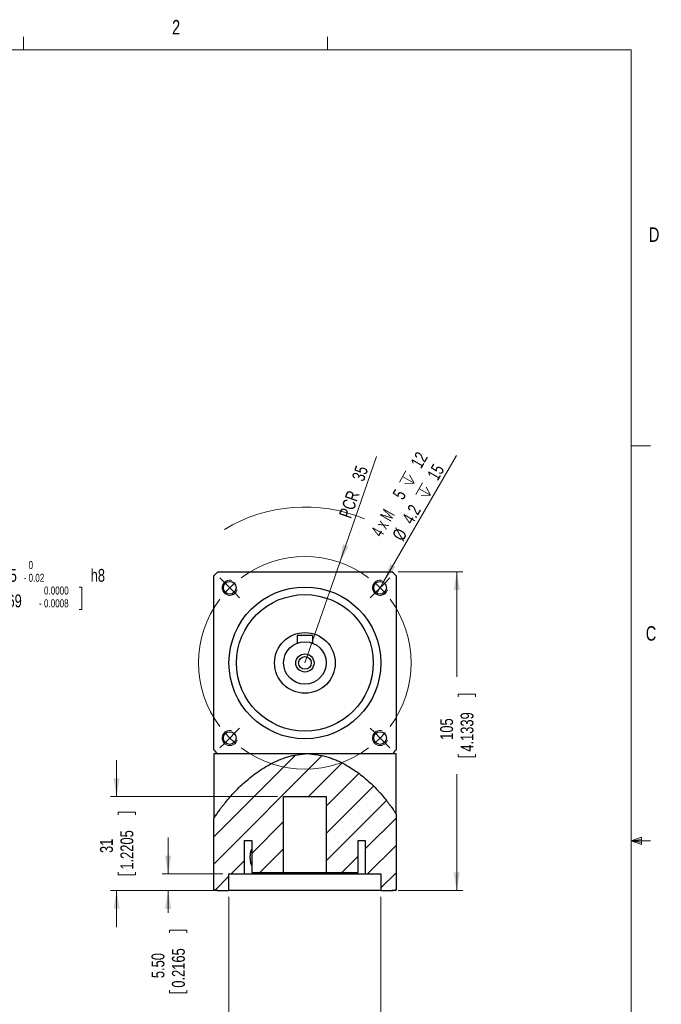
# Model space of a CAD drawing. Header units: millimetres. Extents: x 11 to 421, y 5 to 275.
# Tile 6 of 6: x 315 to 421, y 113 to 275. Entities that reach past the tile are written whole.
import ezdxf

# ---------------------------------------------------------------- set-up
doc = ezdxf.new("R2010")
doc.units = ezdxf.units.MM
doc.linetypes.add('HIDDEN', pattern=[1.905, 1.27, -0.635])
doc.styles.add('SLDTEXTSTYLE0', font='TXT', dxfattribs={"width": 0.75})
doc.styles.add('SLDTEXTSTYLE4', font='TXT', dxfattribs={"width": 0.65})
doc.dimstyles.new('SLDDIMSTYLE0', dxfattribs={"dimtxt": 2.116667, "dimasz": 3, "dimexe": 0, "dimexo": 0.0625, "dimgap": 0.529167, "dimtad": 0, "dimlfac": 2, "dimrnd": 1e-09, "dimzin": 12, "dimdsep": 46, "dimtxsty": 'SLDTEXTSTYLE0', "dimsah": 1, "dimcen": 0.09, "dimadec": 0, "dimazin": 0, "dimtfac": 1, "dimtofl": 0, "dimtmove": 0, "dimatfit": 3, "dimfxl": 1, "dimtolj": 1, "dimtzin": 12, "dimarcsym": 0})
doc.dimstyles.new('SLDDIMSTYLE1', dxfattribs={"dimtxt": 2.116667, "dimasz": 3, "dimexe": 0, "dimexo": 0.0625, "dimgap": 0.529167, "dimtad": 0, "dimlfac": 2, "dimrnd": 1e-09, "dimzin": 12, "dimdsep": 46, "dimtxsty": 'SLDTEXTSTYLE0', "dimsah": 1, "dimcen": 0.09, "dimadec": 0, "dimazin": 0, "dimtfac": 1, "dimtofl": 0, "dimtmove": 0, "dimatfit": 3, "dimfxl": 1, "dimtolj": 1, "dimtzin": 12, "dimarcsym": 0})
doc.dimstyles.new('SLDDIMSTYLE11', dxfattribs={"dimtxt": 2.116667, "dimasz": 3, "dimexe": 0, "dimexo": 0.0625, "dimgap": 0.529167, "dimtad": 0, "dimlfac": 2, "dimrnd": 1e-09, "dimzin": 12, "dimdsep": 46, "dimtxsty": 'SLDTEXTSTYLE0', "dimsah": 1, "dimcen": 0.09, "dimadec": 0, "dimazin": 0, "dimtol": 1, "dimtp": 0.03, "dimtm": 0.01, "dimtfac": 1, "dimtofl": 0, "dimtmove": 0, "dimatfit": 3, "dimfxl": 1, "dimtolj": 1, "dimarcsym": 0})
doc.dimstyles.new('SLDDIMSTYLE12', dxfattribs={"dimtxt": 2.116667, "dimasz": 3, "dimexe": 0, "dimexo": 0.0625, "dimgap": 0.529167, "dimtad": 0, "dimlfac": 2, "dimrnd": 1e-09, "dimzin": 12, "dimdsep": 46, "dimtxsty": 'SLDTEXTSTYLE0', "dimsah": 1, "dimcen": 0.09, "dimadec": 0, "dimazin": 0, "dimtol": 1, "dimtm": 0.02, "dimtfac": 1, "dimtofl": 0, "dimtmove": 0, "dimatfit": 3, "dimfxl": 1, "dimtolj": 1, "dimtzin": 0, "dimarcsym": 0})
doc.dimstyles.new('SLDDIMSTYLE2', dxfattribs={"dimtxt": 2.116667, "dimasz": 3, "dimexe": 0, "dimexo": 0.0625, "dimgap": 0.529167, "dimtad": 2, "dimlfac": 2, "dimrnd": 1e-09, "dimzin": 12, "dimdsep": 46, "dimtxsty": 'SLDTEXTSTYLE0', "dimsah": 1, "dimcen": 0.09, "dimadec": 0, "dimazin": 0, "dimtfac": 1, "dimtmove": 0, "dimatfit": 3, "dimfxl": 1, "dimtolj": 1, "dimtzin": 12, "dimarcsym": 0})
doc.dimstyles.new('SLDDIMSTYLE3', dxfattribs={"dimtxt": 2.116667, "dimasz": 3, "dimexe": 0, "dimexo": 0.0625, "dimgap": 0.529167, "dimtad": 2, "dimlfac": 2, "dimrnd": 1e-09, "dimzin": 12, "dimdsep": 46, "dimtxsty": 'SLDTEXTSTYLE0', "dimsah": 1, "dimcen": 0.09, "dimadec": 0, "dimazin": 0, "dimtfac": 1, "dimtofl": 0, "dimtmove": 0, "dimatfit": 3, "dimfxl": 1, "dimtolj": 1, "dimtzin": 12, "dimarcsym": 0})
doc.dimstyles.new('SLDDIMSTYLE4', dxfattribs={"dimtxt": 2.116667, "dimasz": 3, "dimexe": 0, "dimexo": 0.0625, "dimgap": 0.529167, "dimtad": 0, "dimlfac": 2, "dimrnd": 1e-09, "dimzin": 4, "dimdsep": 46, "dimtxsty": 'SLDTEXTSTYLE0', "dimsah": 1, "dimcen": 0.09, "dimadec": 0, "dimazin": 0, "dimtfac": 1, "dimtofl": 0, "dimtmove": 0, "dimatfit": 3, "dimfxl": 1, "dimtolj": 1, "dimtzin": 12, "dimarcsym": 0})

# ---------------------------------------------------------------- blocks, each defined once
blk = doc.blocks.new('*D43')
at = {"color": 7, "linetype": 'Continuous', "lineweight": 0}
for p, q in [((377.59, 184.34), (388.25, 184.34)), ((387.25, 184.34), (387.25, 167.05)), ((387.5, 164.18), (390.36, 164.18)), ((387.5, 164.18), (387.5, 163.75)), ((390.36, 164.18), (390.36, 163.75)), ((387.5, 153.86), (387.5, 154.29)), ((390.36, 153.86), (390.36, 154.29)), ((387.5, 153.86), (390.36, 153.86)), ((387.25, 131.84), (387.25, 150.99)), ((377.59, 131.84), (388.25, 131.84))]:
    blk.add_line(p, q, dxfattribs=at)
for points in [[(387.25, 184.34), (386.75, 181.34), (387.75, 181.34)], [(387.25, 131.84), (387.75, 134.84), (386.75, 134.84)]]:
    blk.add_solid(points, dxfattribs=at)
at = {"color": 7, "linetype": 'Continuous', "lineweight": 0, "char_height": 2.117, "attachment_point": 1, "rotation": 90, "style": 'SLDTEXTSTYLE0'}
for s, insert in [('4.1339', (387.88, 154.72)), ('105', (384.52, 156.67))]:
    blk.add_mtext(s, dxfattribs=dict(at, insert=insert))
blk = doc.blocks.new('*D44')
at = {"color": 7, "linetype": 'Continuous', "lineweight": 0}
for q in [(374.05, 203.34), (362.25, 169.34)]:
    blk.add_line((367.99, 185.87), q, dxfattribs=at)
blk.add_arc((362.25, 169.34), 25.68, 67.5948, 121.0804, dxfattribs=at)
blk.add_solid([(367.99, 185.87), (369.44, 188.54), (368.5, 188.87)], dxfattribs=at)
at = {"color": 7, "linetype": 'Continuous', "lineweight": 0, "char_height": 2.117, "attachment_point": 1, "rotation": 70.8653, "style": 'SLDTEXTSTYLE0'}
for s, insert in [('35', (369.93, 199.79)), ('PCR ', (367.81, 193.69))]:
    blk.add_mtext(s, dxfattribs=dict(at, insert=insert))
blk = doc.blocks.new('*D45')
at = {"color": 7, "linetype": 'Continuous', "lineweight": 0}
for p, q in [((331.25, 147.34), (331.25, 153.34)), ((357.75, 147.34), (330.25, 147.34)), ((331.5, 144.75), (334.36, 144.75)), ((331.5, 144.75), (331.5, 144.32)), ((334.36, 144.75), (334.36, 144.32)), ((331.5, 134.44), (331.5, 134.86)), ((334.36, 134.44), (334.36, 134.86)), ((331.5, 134.44), (334.36, 134.44)), ((346.25, 131.84), (330.25, 131.84)), ((331.25, 131.84), (331.25, 125.84))]:
    blk.add_line(p, q, dxfattribs=at)
for points in [[(331.25, 147.34), (331.75, 150.34), (330.75, 150.34)], [(331.25, 131.84), (330.75, 128.84), (331.75, 128.84)]]:
    blk.add_solid(points, dxfattribs=at)
at = {"color": 7, "linetype": 'Continuous', "lineweight": 0, "char_height": 2.117, "attachment_point": 1, "rotation": 90, "style": 'SLDTEXTSTYLE0'}
for s, insert in [('1.2205', (331.88, 135.29)), ('31', (328.52, 138.03))]:
    blk.add_mtext(s, dxfattribs=dict(at, insert=insert))
blk = doc.blocks.new('*D46')
at = {"color": 7, "linetype": 'Continuous', "lineweight": 0}
for p, q in [((339.73, 134.59), (339.73, 140.59)), ((348.75, 134.59), (338.73, 134.59)), ((349.93, 131.84), (338.73, 131.84)), ((339.73, 131.84), (339.73, 128.18)), ((339.98, 125.31), (342.84, 125.31)), ((339.98, 125.31), (339.98, 124.88)), ((342.84, 125.31), (342.84, 124.88)), ((339.98, 114.99), (339.98, 115.42)), ((342.84, 114.99), (342.84, 115.42)), ((339.98, 114.99), (342.84, 114.99))]:
    blk.add_line(p, q, dxfattribs=at)
for points in [[(339.73, 134.59), (340.23, 137.59), (339.23, 137.59)], [(339.73, 131.84), (339.23, 128.84), (340.23, 128.84)]]:
    blk.add_solid(points, dxfattribs=at)
at = {"color": 7, "linetype": 'Continuous', "lineweight": 0, "char_height": 2.117, "attachment_point": 1, "rotation": 90, "style": 'SLDTEXTSTYLE0'}
for s, insert in [('0.2165', (340.36, 115.85)), ('5.50', (337, 117.42))]:
    blk.add_mtext(s, dxfattribs=dict(at, insert=insert))
blk = doc.blocks.new('*D47')
at = {"color": 7, "linetype": 'Continuous', "lineweight": 0}
for p, q in [((349.75, 130.84), (349.75, 105.74)), ((374.75, 130.84), (374.75, 105.74)), ((349.75, 106.74), (374.75, 106.74)), ((374.75, 106.74), (379.36, 106.74)), ((382.4, 106.49), (382.4, 102.79)), ((382.4, 106.49), (382.83, 106.49)), ((399.64, 106.49), (399.21, 106.49)), ((399.64, 106.49), (399.64, 102.79)), ((382.4, 102.79), (382.83, 102.79)), ((399.64, 102.79), (399.21, 102.79))]:
    blk.add_line(p, q, dxfattribs=at)
for points in [[(349.75, 106.74), (352.75, 106.24), (352.75, 107.24)], [(374.75, 106.74), (371.75, 107.24), (371.75, 106.24)]]:
    blk.add_solid(points, dxfattribs=at)
at = {"color": 7, "linetype": 'Continuous', "lineweight": 0, "attachment_point": 1, "style": 'SLDTEXTSTYLE0'}
for s, insert, char_height in [('+', (392.09, 110.77), 1.32), ('0.03', (393.16, 110.77), 1.323), ('%%c', (385.46, 109.47), 2.117), ('50', (388.48, 109.47), 2.117), ('0.01', (393.16, 108.67), 1.323), (' G6', (400.5, 109.47), 2.117), ('-', (392.34, 108.67), 1.32), ('+', (392.34, 106.57), 1.32), ('0.0012', (393.41, 106.57), 1.323), ('1.9685', (383.26, 105.27), 2.117), ('0.0004', (393.41, 104.47), 1.323), ('-', (392.58, 104.47), 1.32)]:
    blk.add_mtext(s, dxfattribs=dict(at, insert=insert, char_height=char_height))
blk = doc.blocks.new('SW_SYMBOL_HOLE_DEPTH')
at = {"color": 0, "linetype": 'Continuous', "lineweight": 0}
for p, q in [((0, 875), (800, 875)), ((400, 875), (400, 75)), ((100, 555), (400, 75)), ((700, 555), (400, 75))]:
    blk.add_line(p, q, dxfattribs=at)
blk = doc.blocks.new('*D48')
at = {"color": 7, "linetype": 'Continuous', "lineweight": 0}
for q in [(387.21, 203.51), (374, 180.63)]:
    blk.add_line((375.25, 182.8), q, dxfattribs=at)
blk.add_solid([(375.25, 182.8), (377.18, 185.14), (376.32, 185.64)], dxfattribs=at)
at = {"color": 7, "linetype": 'Continuous', "lineweight": 0, "xscale": 0.0027037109, "yscale": 0.0027037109, "zscale": 0.0027037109, "rotation": 60}
for p in [(379.85, 197.92), (382.57, 195.92)]:
    blk.add_blockref('SW_SYMBOL_HOLE_DEPTH', p, dxfattribs=at)
at = {"color": 7, "linetype": 'Continuous', "lineweight": 0, "attachment_point": 1, "rotation": 60}
for s, insert, char_height, style in [(' 12', (379.25, 201.76), 2.117, 'SLDTEXTSTYLE0'), (' 15', (381.98, 199.76), 2.117, 'SLDTEXTSTYLE0'), ('5', (376.57, 197.11), 2.12, 'SLDTEXTSTYLE0'), ('4 x M', (373.03, 190.98), 2.117, 'SLDTEXTSTYLE4'), ('4.2 ', (378.12, 193.07), 2.117, 'SLDTEXTSTYLE0'), ('%%c', (376.52, 190.31), 2.117, 'SLDTEXTSTYLE0')]:
    blk.add_mtext(s, dxfattribs=dict(at, insert=insert, char_height=char_height, style=style))
blk = doc.blocks.new('SW_CENTERMARKSYMBOL_11')
at = {"color": 0, "linetype": 'Continuous', "lineweight": 0}
for p, q in [((-25.63, 0.88), (-26.38, 1.63)), ((0.88, 0.88), (1.63, 1.63)), ((-24.75, 0), (-25.63, 0.88)), ((-24.75, 0), (-23.86, -0.88)), ((0, 0), (-0.88, -0.88)), ((0, 0), (0.88, 0.88)), ((-23.86, -0.88), (-23.12, -1.63)), ((-0.88, -0.88), (-1.63, -1.63)), ((-24.75, -24.75), (-23.86, -23.86)), ((-23.86, -23.86), (-23.12, -23.12)), ((-0.88, -23.86), (-1.63, -23.12)), ((0, -24.75), (-0.88, -23.86)), ((-25.63, -25.63), (-26.38, -26.38)), ((-24.75, -24.75), (-25.63, -25.63)), ((0, -24.75), (0.88, -25.63)), ((0.88, -25.63), (1.63, -26.38))]:
    blk.add_line(p, q, dxfattribs=at)
for start, end in [(53.1851, 126.8149), (130.9074, 135), (45, 49.0926), (135, 139.0926), (40.9074, 45), (143.1851, 216.8149), (323.1851, 36.8149), (220.9074, 225), (315, 319.0926), (225, 229.0926), (310.9074, 315), (233.1851, 306.8149)]:
    blk.add_arc((-12.37, -12.37), 17.5, start, end, dxfattribs=at)
blk = doc.blocks.new('*D58')
at = {"color": 7, "linetype": 'Continuous', "lineweight": 0}
for p, q in [((298.19, 182.09), (292.19, 182.09)), ((298.19, 174.84), (298.19, 183.09)), ((300.69, 174.84), (300.69, 183.09)), ((300.69, 182.09), (305.42, 182.09)), ((308.29, 181.84), (308.29, 178.14)), ((308.29, 181.84), (308.72, 181.84)), ((325.53, 181.84), (325.1, 181.84)), ((325.53, 181.84), (325.53, 178.14)), ((308.29, 178.14), (308.72, 178.14)), ((325.53, 178.14), (325.1, 178.14))]:
    blk.add_line(p, q, dxfattribs=at)
for points in [[(298.19, 182.09), (295.19, 182.59), (295.19, 181.59)], [(300.69, 182.09), (303.69, 181.59), (303.69, 182.59)]]:
    blk.add_solid(points, dxfattribs=at)
at = {"color": 7, "linetype": 'Continuous', "lineweight": 0, "attachment_point": 1, "style": 'SLDTEXTSTYLE0'}
for s, insert, char_height in [('0', (316.76, 186.12), 1.32), (' h8', (326.39, 184.82), 2.117), ('5', (313.65, 184.82), 2.12), ('-', (315.93, 184.02), 1.32), ('0.02', (316.76, 184.02), 1.323), ('0.0000', (319.3, 181.92), 1.323), ('0.1969', (309.15, 180.62), 2.117), ('-', (318.48, 179.82), 1.32), ('0.0008', (319.3, 179.82), 1.323)]:
    blk.add_mtext(s, dxfattribs=dict(at, insert=insert, char_height=char_height))

msp = doc.modelspace()

# ---------------------------------------------------------------- hatches: boundary and pattern name
at = {"linetype": 'Continuous', "lineweight": 0}
h = msp.add_hatch(dxfattribs=at)
h.set_pattern_fill('ANSI31', style=0)
edge = h.paths.add_edge_path(flags=0)
edge.add_spline(control_points=[(347.2513, 131.9867), (347.465, 131.9296), (347.6866, 131.8807), (347.9138, 131.8387)], knot_values=[0.59599805, 0.59599805, 0.59599805, 0.59599805, 0.60400861, 0.60400861, 0.60400861, 0.60400861], weights=[1, 1, 1, 1], degree=3, periodic=0)
edge.add_line((347.9138, 131.8387), (349.7513, 131.8387))
edge.add_line((349.7513, 131.8387), (349.7513, 134.5887))
edge.add_line((349.7513, 134.5887), (352.2513, 134.5887))
edge.add_line((352.2513, 134.5887), (352.2513, 140.0887))
edge.add_line((352.2513, 140.0887), (353.5013, 140.0887))
edge.add_line((353.5013, 140.0887), (353.5013, 134.8387))
edge.add_line((353.5013, 134.8387), (358.7513, 134.8387))
edge.add_line((358.7513, 134.8387), (358.7513, 147.3387))
edge.add_line((358.7513, 147.3387), (365.7513, 147.3387))
edge.add_line((365.7513, 147.3387), (365.7513, 134.8387))
edge.add_line((365.7513, 134.8387), (371.0013, 134.8387))
edge.add_line((371.0013, 134.8387), (371.0013, 140.0887))
edge.add_line((371.0013, 140.0887), (372.2513, 140.0887))
edge.add_line((372.2513, 140.0887), (372.2513, 134.5887))
edge.add_line((372.2513, 134.5887), (374.7513, 134.5887))
edge.add_line((374.7513, 134.5887), (374.7513, 131.8387))
edge.add_line((374.7513, 131.8387), (376.5887, 131.8387))
edge.add_spline(control_points=[(376.5887, 131.8387), (376.8225, 131.8968), (377.0433, 131.9661), (377.2513, 132.0461)], knot_values=[0, 0, 0, 0, 0.0074943, 0.0074943, 0.0074943, 0.0074943], weights=[1, 1, 1, 1], degree=3, periodic=0)
edge.add_line((377.2513, 132.0461), (377.2513, 140.8387))
edge.add_line((377.2513, 140.8387), (377.2513, 144.4515))
edge.add_spline(control_points=[(377.2513, 144.4515), (374.093, 149.4883), (368.6279, 154.1338), (363.0178, 154.3387)], knot_values=[0.15398242, 0.15398242, 0.15398242, 0.15398242, 0.29556207, 0.29556207, 0.29556207, 0.29556207], weights=[1, 1, 1, 1], degree=3, periodic=0)
edge.add_line((363.0178, 154.3387), (362.2513, 154.3387))
edge.add_spline(control_points=[(362.2513, 154.3387), (356.4576, 154.1245), (350.6143, 148.9932), (347.2513, 143.6969)], knot_values=[0.3020043, 0.3020043, 0.3020043, 0.3020043, 0.44798935, 0.44798935, 0.44798935, 0.44798935], weights=[1, 1, 1, 1], degree=3, periodic=0)
edge.add_line((347.2513, 143.6969), (347.2513, 140.8387))
edge.add_line((347.2513, 140.8387), (347.2513, 131.9867))
h = msp.add_hatch(dxfattribs=at)
h.set_pattern_fill('ANSI31', style=0)
edge = h.paths.add_edge_path(flags=0)
edge.add_spline(control_points=[(347.2513, 131.9867), (347.465, 131.9296), (347.6866, 131.8807), (347.9138, 131.8387)], knot_values=[0.59599805, 0.59599805, 0.59599805, 0.59599805, 0.60400861, 0.60400861, 0.60400861, 0.60400861], weights=[1, 1, 1, 1], degree=3, periodic=0)
edge.add_line((347.9138, 131.8387), (349.7513, 131.8387))
edge.add_line((349.7513, 131.8387), (349.7513, 134.5887))
edge.add_line((349.7513, 134.5887), (352.2513, 134.5887))
edge.add_line((352.2513, 134.5887), (352.2513, 140.0887))
edge.add_line((352.2513, 140.0887), (353.5013, 140.0887))
edge.add_line((353.5013, 140.0887), (353.5013, 134.8387))
edge.add_line((353.5013, 134.8387), (358.7513, 134.8387))
edge.add_line((358.7513, 134.8387), (358.7513, 147.3387))
edge.add_line((358.7513, 147.3387), (365.7513, 147.3387))
edge.add_line((365.7513, 147.3387), (365.7513, 134.8387))
edge.add_line((365.7513, 134.8387), (371.0013, 134.8387))
edge.add_line((371.0013, 134.8387), (371.0013, 140.0887))
edge.add_line((371.0013, 140.0887), (372.2513, 140.0887))
edge.add_line((372.2513, 140.0887), (372.2513, 134.5887))
edge.add_line((372.2513, 134.5887), (374.7513, 134.5887))
edge.add_line((374.7513, 134.5887), (374.7513, 131.8387))
edge.add_line((374.7513, 131.8387), (376.5887, 131.8387))
edge.add_spline(control_points=[(376.5887, 131.8387), (376.8225, 131.8968), (377.0433, 131.9661), (377.2513, 132.0461)], knot_values=[0, 0, 0, 0, 0.0074943, 0.0074943, 0.0074943, 0.0074943], weights=[1, 1, 1, 1], degree=3, periodic=0)
edge.add_line((377.2513, 132.0461), (377.2513, 140.8387))
edge.add_line((377.2513, 140.8387), (377.2513, 144.4515))
edge.add_spline(control_points=[(377.2513, 144.4515), (374.093, 149.4883), (368.6279, 154.1338), (363.0178, 154.3387)], knot_values=[0.15398242, 0.15398242, 0.15398242, 0.15398242, 0.29556207, 0.29556207, 0.29556207, 0.29556207], weights=[1, 1, 1, 1], degree=3, periodic=0)
edge.add_line((363.0178, 154.3387), (362.2513, 154.3387))
edge.add_spline(control_points=[(362.2513, 154.3387), (356.4576, 154.1245), (350.6143, 148.9932), (347.2513, 143.6969)], knot_values=[0.3020043, 0.3020043, 0.3020043, 0.3020043, 0.44798935, 0.44798935, 0.44798935, 0.44798935], weights=[1, 1, 1, 1], degree=3, periodic=0)
edge.add_line((347.2513, 143.6969), (347.2513, 140.8387))
edge.add_line((347.2513, 140.8387), (347.2513, 131.9867))
h = msp.add_hatch(dxfattribs=at)
h.set_pattern_fill('ANSI31', angle=90, style=0)
edge = h.paths.add_edge_path(flags=0)
edge.add_line((362.2513, 154.3387), (363.0178, 154.3387))
edge.add_spline(control_points=[(363.0178, 154.3387), (362.7625, 154.348), (362.5069, 154.3481), (362.2513, 154.3387)], knot_values=[0.29556207, 0.29556207, 0.29556207, 0.29556207, 0.3020043, 0.3020043, 0.3020043, 0.3020043], weights=[1, 1, 1, 1], degree=3, periodic=0)
h = msp.add_hatch(dxfattribs=at)
h.set_pattern_fill('ANSI31', angle=90, style=0)
edge = h.paths.add_edge_path(flags=0)
edge.add_line((362.2513, 154.3387), (363.0178, 154.3387))
edge.add_spline(control_points=[(363.0178, 154.3387), (362.7625, 154.348), (362.5069, 154.3481), (362.2513, 154.3387)], knot_values=[0.29556207, 0.29556207, 0.29556207, 0.29556207, 0.3020043, 0.3020043, 0.3020043, 0.3020043], weights=[1, 1, 1, 1], degree=3, periodic=0)

# ---------------------------------------------------------------- linework, layer by layer
at = {"color": 7, "linetype": 'Continuous', "lineweight": 0}
for p, q in [((315.9379, 270.3087), (315.9379, 272.4626)), ((365.9442, 270.3087), (365.9442, 272.4626)), ((15.9068, 270.3087), (415.9568, 270.3087)), ((415.9568, 9.9587), (415.9568, 270.3087)), ((415.9568, 205.1124), (419.1318, 205.1124)), ((415.9568, 140.0249), (417.6632, 140.6348)), ((415.9568, 140.0249), (417.6632, 140.2545)), ((415.9568, 140.0249), (419.1318, 140.0249)), ((415.9568, 140.0249), (417.6632, 139.4514)), ((415.9568, 140.0249), (417.6632, 139.7631)), ((417.6632, 140.6348), (417.6632, 139.4514))]:
    msp.add_line(p, q, dxfattribs=at)
at = {"color": 7, "linetype": 'Continuous', "lineweight": 30}
for p, q in [((347.2513, 155.0012), (347.2513, 183.6761)), ((347.9138, 184.3387), (376.5887, 184.3387)), ((377.2513, 183.6761), (377.2513, 155.0012)), ((361.0013, 173.8387), (361.0013, 172.6078)), ((363.5013, 173.8387), (361.0013, 173.8387)), ((363.5013, 173.8387), (363.5013, 172.6078)), ((347.9138, 154.3387), (347.2513, 154.3387)), ((362.2513, 154.3387), (347.9138, 154.3387)), ((376.5887, 154.3387), (363.0178, 154.3387)), ((377.2513, 154.3387), (376.5887, 154.3387)), ((358.7513, 147.3387), (365.7513, 147.3387)), ((358.7513, 134.8387), (358.7513, 147.3387)), ((365.7513, 147.3387), (365.7513, 134.8387)), ((377.2513, 144.4515), (377.2513, 140.8387)), ((347.2513, 140.8387), (347.2513, 143.6969)), ((347.2513, 131.9867), (347.2513, 140.8387)), ((352.2513, 140.0887), (353.5013, 140.0887)), ((352.2513, 140.0887), (352.2513, 134.5887)), ((353.5013, 140.0887), (353.5013, 134.8387)), ((371.0013, 140.0887), (372.2513, 140.0887)), ((371.0013, 134.8387), (371.0013, 140.0887)), ((372.2513, 134.5887), (372.2513, 140.0887)), ((377.2513, 140.8387), (377.2513, 132.0461)), ((353.5013, 134.8387), (358.7513, 134.8387)), ((358.7513, 134.8387), (365.7513, 134.8387)), ((365.7513, 134.8387), (371.0013, 134.8387)), ((349.7513, 134.5887), (352.2513, 134.5887)), ((349.7513, 131.8387), (349.7513, 134.5887)), ((352.2513, 134.5887), (372.2513, 134.5887)), ((372.2513, 134.5887), (374.7513, 134.5887)), ((374.7513, 134.5887), (374.7513, 131.8387)), ((347.2513, 131.9867), (347.2513, 131.8387)), ((347.9138, 131.8387), (347.2513, 131.8387)), ((347.9138, 131.8387), (349.7513, 131.8387)), ((374.7513, 131.8387), (349.7513, 131.8387)), ((374.7513, 131.8387), (376.5887, 131.8387)), ((377.2513, 131.8387), (376.5887, 131.8387)), ((377.2513, 131.8387), (377.2513, 132.0461))]:
    msp.add_line(p, q, dxfattribs=at)
for centre, radius in [((349.8769, 181.713), 1.05), ((362.2513, 169.3387), 12.5), ((374.6256, 181.713), 1.05), ((362.2513, 169.3387), 11.25), ((362.2513, 169.3387), 5), ((362.2513, 169.3387), 3.5), ((362.2513, 169.3387), 1.5), ((362.2513, 169.3387), 1.05), ((349.8769, 156.9643), 1.05), ((374.6256, 156.9643), 1.05)]:
    msp.add_circle(centre, radius, dxfattribs=at)
for start, end in [(133.706268, 136.293732), (43.706268, 46.293732), (223.706268, 226.293732), (313.706268, 316.293732)]:
    msp.add_arc((362.2513, 169.3387), 20.75, start, end, dxfattribs=at)
at = {"color": 7, "linetype": 'Continuous', "lineweight": 0}
for centre in [(349.8769, 181.713), (374.6256, 181.713), (349.8769, 156.9643), (374.6256, 156.9643)]:
    msp.add_arc(centre, 1.25, 75, 345, dxfattribs=at)
at = {"color": 7, "linetype": 'HIDDEN', "lineweight": 0}
for centre in [(349.8769, 181.713), (374.6256, 181.713), (349.8769, 156.9643), (374.6256, 156.9643)]:
    msp.add_arc(centre, 1.25, 75, 345, dxfattribs=at)
at = {"color": 7, "linetype": 'Continuous', "lineweight": 30}
for points, degree in [([(347.2513, 154.3387), (347.2513, 143.6969)], 1), ([(363.0178, 154.3387), (362.7625, 154.348), (362.5069, 154.3481), (362.2513, 154.3387)], 3), ([(377.2513, 144.4515), (377.2513, 154.3387)], 1), ([(347.2513, 131.9867), (347.4663, 131.9293), (347.6871, 131.8806), (347.9138, 131.8387)], 3), ([(376.5887, 131.8387), (376.8166, 131.8953), (377.0374, 131.9639), (377.2513, 132.0461)], 3)]:
    msp.add_open_spline(points, degree=degree, dxfattribs=at)
for points, knots in [([(347.2513, 143.6969), (347.2513, 143.6969), (347.3722, 143.8909), (347.6513, 144.309), (347.7136, 144.4013), (347.8484, 144.5982), (347.9211, 144.703), (348.1542, 145.0337), (348.3295, 145.2756), (348.62, 145.6619), (348.7215, 145.7946), (348.9336, 146.0667), (349.0445, 146.2064), (349.3886, 146.6317), (349.6328, 146.9227), (350.4085, 147.8088), (350.9827, 148.4169), (351.9366, 149.3297), (352.2702, 149.6342), (352.9717, 150.2398), (353.337, 150.5385), (354.4737, 151.4106), (355.2873, 151.9635), (356.62, 152.7148), (357.0859, 152.9531), (358.0422, 153.3838), (358.5341, 153.5773), (359.2963, 153.8267), (359.5545, 153.903), (360.0799, 154.0399), (360.3478, 154.1005), (361.1541, 154.2536), (361.6986, 154.3182), (362.2513, 154.3387)], [0, 0, 0, 0, 0.125, 0.125, 0.15625, 0.15625, 0.1875, 0.1875, 0.25, 0.25, 0.28125, 0.28125, 0.3125, 0.3125, 0.375, 0.375, 0.5, 0.5, 0.5625, 0.5625, 0.625, 0.625, 0.75, 0.75, 0.8125, 0.8125, 0.875, 0.875, 0.90625, 0.90625, 0.9375, 0.9375, 1, 1, 1, 1]), ([(363.0178, 154.3387), (363.5489, 154.3193), (364.0673, 154.2607), (365.0823, 154.0793), (365.579, 153.9564), (366.3095, 153.7309), (366.5513, 153.6487), (367.0268, 153.4726), (367.2595, 153.3793), (367.9438, 153.0854), (368.3816, 152.8712), (369.2265, 152.4143), (369.6334, 152.1716), (370.42, 151.6634), (370.8003, 151.3973), (371.8849, 150.5864), (372.5409, 150.025), (373.4425, 149.1755), (373.7291, 148.8909), (374.1389, 148.4651), (374.2721, 148.3232), (374.532, 148.0405), (374.6588, 147.8993), (375.2721, 147.2016), (375.6994, 146.6668), (376.1523, 146.0623), (376.2388, 145.9446), (376.4031, 145.7174), (376.4812, 145.6075), (376.7006, 145.2938), (376.826, 145.1078), (377.0322, 144.7959), (377.113, 144.6698), (377.2231, 144.4966), (377.2513, 144.4515), (377.2513, 144.4515)], [0, 0, 0, 0, 0.0625, 0.0625, 0.125, 0.125, 0.15625, 0.15625, 0.1875, 0.1875, 0.25, 0.25, 0.3125, 0.3125, 0.375, 0.375, 0.5, 0.5, 0.5625, 0.5625, 0.59375, 0.59375, 0.625, 0.625, 0.75, 0.75, 0.78125, 0.78125, 0.8125, 0.8125, 0.875, 0.875, 0.9375, 0.9375, 1, 1, 1, 1]), ([(353.5013, 136.0169), (353.4963, 136.0263), (353.443, 136.1268), (353.3763, 136.3542), (353.3037, 136.6885), (353.2658, 137.0264), (353.2551, 137.3645), (353.2693, 137.6911), (353.3075, 138.0056), (353.3705, 138.2994), (353.4355, 138.5187), (353.4871, 138.6268), (353.5013, 138.6566)], [0, 0, 0, 0, 0.0141122, 0.15200298, 0.27410247, 0.39617477, 0.50931023, 0.62244646, 0.73331249, 0.84419756, 0.95707321, 1, 1, 1, 1])]:
    msp.add_open_spline(points, degree=3, knots=knots, dxfattribs=at)

# ---------------------------------------------------------------- block references
at = {"color": 7, "linetype": 'Continuous', "lineweight": 0}
msp.add_blockref('SW_CENTERMARKSYMBOL_11', (374.6256, 181.713), dxfattribs=at)

# ---------------------------------------------------------------- texts
at = {"color": 7, "linetype": 'Continuous', "lineweight": 0, "char_height": 2.3813, "attachment_point": 1, "style": 'SLDTEXTSTYLE0'}
for s, insert in [('2', (340.3853, 275.2395)), ('D', (418.8794, 241.0714)), ('C', (418.368, 175.389))]:
    msp.add_mtext(s, dxfattribs=dict(at, insert=insert))

# ---------------------------------------------------------------- dimensions: what is measured, and where the dimension line sits
at = {"color": 7, "linetype": 'Continuous', "lineweight": 0}
dim = msp.add_diameter_dim_2p(p1=(374.0006, 180.6305), p2=(375.2506, 182.7956), text='4 x M<> {\\fGDT;x} 12\\P%%c4.2 {\\fGDT;x} 15', dimstyle='SLDDIMSTYLE2', override={"dimpost": '<>'}, dxfattribs=at)
dim.commit()
dim.dimension.update_dxf_attribs({"geometry": '*D48', "text_midpoint": (382.5005, 195.3526), "dimtype": 163})
dim = msp.add_radius_dim(center=(362.2513, 169.3387), mpoint=(367.9876, 185.8718), text='PCR <>', dimstyle='SLDDIMSTYLE3', dxfattribs=at)
dim.commit()
dim.dimension.update_dxf_attribs({"geometry": '*D44', "text_midpoint": (371.9754, 197.3653), "dimtype": 164})
for base, p1, p2, text, dimstyle, picture, middle in [((298.1939, 182.0908), (300.6939, 173.8387), (298.1939, 173.8387), '<> h8', 'SLDDIMSTYLE12', '*D58', (318.9439, 182.0908)), ((374.7513, 106.7389), (349.7513, 131.8387), (374.7513, 131.8387), '%%c<> G6', 'SLDDIMSTYLE11', '*D47', (393.2513, 106.7389))]:
    dim = msp.add_linear_dim(base=base, p1=p1, p2=p2, text=text, dimstyle=dimstyle, dxfattribs=at)
    dim.commit()
    dim.dimension.update_dxf_attribs({"geometry": picture, "text_midpoint": middle, "dimtype": 160})
for base, p1, p2, dimstyle, picture, middle in [((387.2513, 131.8387), (376.5887, 184.3387), (376.5887, 131.8387), 'SLDDIMSTYLE0', '*D43', (387.2513, 159.0203)), ((331.2513, 131.8387), (358.7513, 147.3387), (347.2513, 131.8387), 'SLDDIMSTYLE1', '*D45', (331.2513, 139.5919)), ((339.7282, 131.8387), (349.7513, 134.5887), (350.9269, 131.8387), 'SLDDIMSTYLE4', '*D46', (339.7282, 120.1512))]:
    dim = msp.add_linear_dim(base=base, p1=p1, p2=p2, angle=90, dimstyle=dimstyle, dxfattribs=at)
    dim.commit()
    dim.dimension.update_dxf_attribs({"geometry": picture, "text_midpoint": middle, "dimtype": 160})

doc.saveas('drawing.dxf')
